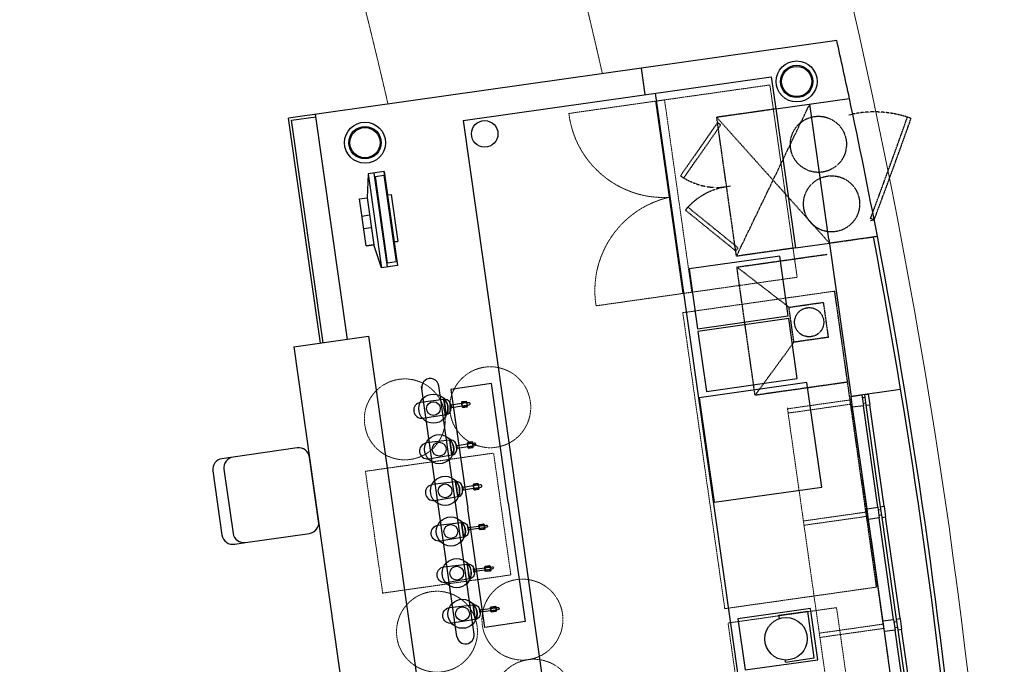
# Model space of a CAD drawing. Header units: millimetres. Extents: x 121304 to 134337, y 15060 to 32301.
# Tile 3 of 5: x 129774 to 134337, y 17393 to 20379. Entities that reach past the tile are written whole.
import ezdxf

# ---------------------------------------------------------------- set-up
doc = ezdxf.new("R2010")
doc.units = ezdxf.units.MM
doc.header["$LTSCALE"] = 2
doc.linetypes.add('HIDDEN', pattern=[0.375, 0.25, -0.125])
doc.layers.add('0_F&B AREA', color=3, linetype='Continuous', lineweight=0)
doc.layers.add('Naren-furn', color=1, linetype='Continuous', lineweight=30)
doc.layers.add('Carpentry', color=2, linetype='Continuous')
doc.layers.add('New-Design-Equipment', color=1, linetype='Continuous')

msp = doc.modelspace()

# ---------------------------------------------------------------- linework, layer by layer
at = {"layer": '0_F&B AREA'}
msp.add_arc((105438.9, 13974.3), 28927.1, 2.57733, 39.31123, dxfattribs=at)
at = {"layer": '0_F&B AREA', "color": 251, "linetype": 'HIDDEN', "ltscale": 5}
for radius, start, end in [(27727.1, 12.82647, 33.4847), (26727.1, 13.00482, 19.63639)]:
    msp.add_arc((105438.9, 13974.3), radius, start, end, dxfattribs=at)
at = {"layer": 'Carpentry', "color": 1, "linetype": 'Continuous'}
for p, q in [((133523.5, 19362.4), (133434.8, 19988.1)), ((133616.5, 19938.5), (133634.1, 19942.1)), ((133716, 19448.5), (133733.7, 19452.1)), ((133523.5, 19362.4), (133626.9, 18633.7)), ((133856.3, 18666.2), (133626.9, 18633.7)), ((133626.9, 18633.6), (133676.4, 18640.6)), ((133633.9, 18584.1), (133626.9, 18633.6)), ((133676.4, 18640.6), (133683.4, 18591.1)), ((133678.1, 18628.8), (133689.9, 18630.4)), ((133688.3, 18642.3), (133706.1, 18644.9)), ((133688.3, 18642.3), (133695.3, 18592.8)), ((133706.1, 18644.9), (133713.1, 18595.3)), ((133683.4, 18591.1), (133633.9, 18584.1)), ((133681.7, 18603), (133693.6, 18604.7)), ((133750.1, 18120.8), (133683.4, 18591.1)), ((133695.3, 18592.8), (133713.1, 18595.3)), ((133695.3, 18592.8), (133762, 18122.5)), ((133712.5, 18029.7), (133681.6, 18247.6)), ((133700.6, 18113.8), (133750.1, 18120.8)), ((133750.1, 18120.8), (133757.1, 18071.3)), ((133762, 18122.5), (133779.8, 18125.1)), ((133762, 18122.5), (133769, 18073)), ((133779.8, 18125.1), (133786.8, 18075.5)), ((133707.6, 18064.3), (133700.6, 18113.8)), ((133757.1, 18071.3), (133707.6, 18064.3)), ((133751.8, 18109), (133763.7, 18110.6)), ((133755.4, 18083.2), (133767.3, 18084.9)), ((133823.8, 17601), (133757.1, 18071.3)), ((133769, 18073), (133786.8, 18075.5)), ((133769, 18073), (133835.7, 17602.7)), ((133798.2, 17425.8), (133719.5, 17980.2)), ((133774.3, 17594), (133823.8, 17601)), ((133781.3, 17544.5), (133774.3, 17594)), ((133823.8, 17601), (133830.8, 17551.5)), ((133825.5, 17589.2), (133837.4, 17590.8)), ((133835.7, 17602.7), (133853.5, 17605.3)), ((133835.7, 17602.7), (133842.7, 17553.2)), ((133853.5, 17605.3), (133860.5, 17555.7)), ((133830.8, 17551.5), (133781.3, 17544.5)), ((133829.1, 17563.4), (133841, 17565.1)), ((133897.5, 17081.2), (133830.8, 17551.5)), ((133842.7, 17553.2), (133860.5, 17555.7)), ((133842.7, 17553.2), (133909.4, 17082.9))]:
    msp.add_line(p, q, dxfattribs=at)
at = {"layer": 'Carpentry', "color": 1, "ltscale": 3}
for p, q in [((133277.4, 19965.8), (133368.7, 19322.2)), ((133368.7, 19322.2), (133526.1, 19344.6))]:
    msp.add_line(p, q, dxfattribs=at)
at = {"layer": 'Carpentry', "color": 1, "linetype": 'Continuous', "ltscale": 3}
msp.add_line((133277.4, 19965.8), (133368.7, 19322.2), dxfattribs=at)
at = {"layer": 'Carpentry', "color": 1, "linetype": 'HIDDEN', "ltscale": 3}
msp.add_line((133526.1, 19344.6), (133748.3, 19376.1), dxfattribs=at)
for centre in [(133475.2, 19802), (133536.2, 19526.2)]:
    msp.add_circle(centre, 130, dxfattribs=at)
at = {"layer": 'Carpentry', "color": 1, "linetype": 'Continuous'}
for radius, start, end in [(28870.1, 10.79823, 12.09049), (28852.1, 5.10206, 10.79993)]:
    msp.add_arc((105389.4, 13967.2), radius, start, end, dxfattribs=at)
at = {"layer": 'Naren-furn', "color": 1}
for p, q in [((133560, 20283.6), (131020, 19923.4)), ((132653.6, 20155.1), (132671, 20032.3)), ((131829.4, 19913), (133256.2, 20115.3)), ((133256.2, 20115.3), (133277.4, 19965.8)), ((133341.1, 15663.1), (132720.5, 20039.3)), ((133277.4, 19965.8), (133619.1, 20014.3)), ((131143.7, 19941), (131291.6, 18898.4)), ((131167.8, 18880.9), (131020, 19923.4)), ((131167.8, 18880.9), (131020, 19923.4)), ((131033.5, 19913.2), (131145.4, 19929.1)), ((131179.7, 18882.6), (131033.5, 19913.2)), ((131829.4, 19913), (132242.1, 17003)), ((131462.4, 19675.6, 0), (131389, 19665.2, 0)), ((131414.2, 19668.8, 0), (131475.9, 19233.8, 0)), ((131521.7, 19257.4, 0), (131462.4, 19675.6, 0)), ((131462.4, 19675.6, 0), (131524.1, 19240.7, 0)), ((131389, 19665.2, 0), (131383.4, 19554.3, 0)), ((131389, 19665.2, 0), (131450.7, 19230.3, 0)), ((131421.8, 19652.8, 0), (131461.6, 19658.4, 0)), ((131478.7, 19251.4, 0), (131421.8, 19652.8, 0)), ((131461.6, 19658.4, 0), (131518.5, 19257, 0)), ((133067.6, 19607.8), (133049.7, 19605.3)), ((131347.7, 19549.2, 0), (131383.4, 19554.3, 0)), ((131378.7, 19331.2, 0), (131347.7, 19549.2, 0)), ((131383.4, 19554.3, 0), (131414.3, 19336.3, 0)), ((131477.7, 19567.7, 0), (131494.5, 19570, 0)), ((131494.5, 19570, 0), (131525.4, 19352.1, 0)), ((131359, 19469.6, 0), (131394.7, 19474.6, 0)), ((131403.1, 19414.9, 0), (131367.5, 19409.9, 0)), ((131525.4, 19352.1, 0), (131508.6, 19349.7, 0)), ((131508.6, 19349.7, 0), (131524.3, 19351.9, 0)), ((131414.3, 19336.3, 0), (131378.7, 19331.2, 0)), ((131378.7, 19331.2, 0), (131414.3, 19336.3, 0)), ((131450.7, 19230.3, 0), (131414.3, 19336.3, 0)), ((131518.5, 19257, 0), (131478.7, 19251.4, 0)), ((133296.4, 19284.5, 0), (132875.6, 19224.9, 0)), ((133335.7, 19007.3, 0), (133296.4, 19284.5, 0)), ((131524.1, 19240.7, 0), (131450.7, 19230.3, 0)), ((132875.6, 19224.9, 0), (132914.9, 18947.6, 0)), ((132914.9, 18947.6, 0), (133335.7, 19007.3, 0)), ((133337.5, 18994.4), (132916.7, 18934.7)), ((133376.8, 18717.2), (133337.5, 18994.4)), ((132916.7, 18934.7), (132956, 18657.5)), ((132956, 18657.5), (133376.8, 18717.2)), ((133422, 18698.3), (132923, 18627.5)), ((133490.7, 18214.2), (133422, 18698.3)), ((132923, 18627.5), (132991.7, 18143.4)), ((133700.6, 18113.8), (133633.9, 18584.1)), ((133779.8, 18125.1), (133713.1, 18595.3)), ((131059.8, 18395.3, 0), (130762.8, 18352.8, 0)), ((130762.8, 18352.8, 0), (130711.1, 18345.4, 0)), ((131158.8, 18055.9, 0), (131116.4, 18352.8, 0)), ((130668.6, 18288.9, 0), (130711.1, 17991.9, 0)), ((130720.4, 18296.3, 0), (130762.8, 17999.3, 0)), ((132991.7, 18143.4), (133490.7, 18214.2)), ((133853.5, 17605.3), (133786.8, 18075.5)), ((133774.3, 17594), (133707.6, 18064.3)), ((130819.4, 17956.9, 0), (131116.4, 17999.3, 0)), ((130769.9, 17949.8, 0), (130819.4, 17956.9, 0)), ((133848, 17074.2), (133781.3, 17544.5)), ((133927.2, 17085.5), (133860.5, 17555.7))]:
    msp.add_line(p, q, dxfattribs=at)
at = {"layer": 'Naren-furn', "color": 1, "linetype": 'HIDDEN', "ltscale": 5}
for p, q in [((133095.4, 19283.5), (133434.8, 19988.1)), ((133277.4, 19965.8), (133004.1, 19927.1)), ((133277.4, 19965.8), (133004.1, 19927.1)), ((133007.6, 19902.3), (132836.2, 19656.1)), ((133095.4, 19283.5), (133004.1, 19927.1)), ((133004.1, 19927.1), (133526.1, 19344.6)), ((133022.4, 19892), (133007.6, 19902.3)), ((132851, 19645.8), (133022.4, 19892)), ((132836.2, 19656.1), (132851, 19645.8)), ((132858.8, 19497.1), (132870.1, 19511.1)), ((133091.9, 19308.2), (132858.8, 19497.1)), ((132870.1, 19511.1), (133103.2, 19322.2)), ((133103.2, 19322.2), (133091.9, 19308.2)), ((133368.7, 19322.2), (133095.4, 19283.5)), ((133097.4, 19233.3), (133516.2, 19292.7)), ((133181.7, 18639.2), (133097.4, 19233.3)), ((133338.7, 19047.1), (133097.4, 19233.3)), ((133338.7, 19047.1), (133497.6, 19069.7)), ((133361.7, 18885.1), (133338.7, 19047.1)), ((133497.6, 19069.7), (133520.6, 18907.7)), ((133520.6, 18907.7), (133361.7, 18885.1)), ((133181.7, 18639.2), (133361.7, 18885.1)), ((133612.4, 18700.3), (133181.7, 18639.2))]:
    msp.add_line(p, q, dxfattribs=at)
at = {"layer": 'Naren-furn', "color": 1, "linetype": 'HIDDEN'}
msp.add_line((133733.7, 19452.1), (133716.7, 19458.2), dxfattribs=at)
at = {"layer": 'Naren-furn', "color": 1, "linetype": 'Continuous', "ltscale": 5}
for p, q in [((131044, 18863.3), (131390.6, 18912.5)), ((131390.6, 18912.5), (131831.4, 15803.5)), ((131044, 18863.3), (131517.4, 15525.1))]:
    msp.add_line(p, q, dxfattribs=at)
at = {"layer": 'Naren-furn', "color": 1}
for centre, radius in [((133374.4, 20093.2), 95), ((133374.4, 20093.2), 75), ((133374.4, 20093.2), 70), ((131374, 19809.5), 95), ((131928.5, 19850.3), 61.5), ((131374, 19809.5), 75), ((131374, 19809.5), 70)]:
    msp.add_circle(centre, radius, dxfattribs=at)
at = {"layer": 'Naren-furn', "color": 1, "linetype": 'HIDDEN', "ltscale": 5}
msp.add_circle((133432.4, 18977.8), 67.6, dxfattribs=at)
at = {"layer": 'Naren-furn', "color": 1}
for centre, radius, start, end in [((105389.4, 13967.2), 28870.1, 12.09049, 12.63779), ((105389.4, 13967.2), 28870.1, 5.10391, 10.79823), ((131066.9, 18345.8, 0), 50, 8.1323, 98.1323), ((130718.1, 18295.9, 0), 50, 98.1323, 188.1323), ((130769.9, 18303.3, 0), 50, 98.1323, 188.1323), ((131109.3, 18048.8, 0), 50, 278.1323, 8.1323), ((130760.6, 17999, 0), 50, 188.1323, 280.6921), ((130812.3, 18006.4, 0), 50, 188.1323, 278.1323)]:
    msp.add_arc(centre, radius, start, end, dxfattribs=at)
at = {"layer": 'Naren-furn', "color": 1, "linetype": 'HIDDEN'}
for centre, radius, start, end in [((133733.7, 19452.1), 500, 69.9883, 101.4787), ((106697, 29564.9), 28848, 339.49172, 340.48479), ((106697, 29564.9), 28866, 339.49203, 340.48448)]:
    msp.add_arc(centre, radius, start, end, dxfattribs=at)
at = {"layer": 'Naren-furn', "color": 1, "linetype": 'HIDDEN', "ltscale": 2}
for centre, start, end in [((133007.6, 19902.3), 235.1601, 278.0712), ((133091.9, 19308.2), 98.0712, 140.9823)]:
    msp.add_arc(centre, 300, start, end, dxfattribs=at)
at = {"layer": 'New-Design-Equipment', "color": 1, "linetype": 'HIDDEN', "lineweight": 5, "ltscale": 0.5}
for p, q in [((133250.3, 20077.1, 0), (132762.2, 20007.9, 0)), ((132318.5, 19945, 0), (132720.6, 20002, 0)), ((132888.5, 19116.8, 0), (132762.2, 20007.9, 0)), ((133376.7, 19186, 0), (132847, 19110.9, 0)), ((133550.7, 19121.8, 0), (132846.7, 19021.9, 0)), ((132444.9, 19053.9, 0), (132847, 19110.9, 0)), ((133041.2, 17650.6, 0), (132846.7, 19021.9, 0)), ((133332, 18576.6), (133629, 18618.8)), ((133331.4, 18580.9), (133629.6, 16477.6)), ((133334.8, 18556.8), (133631.8, 18599)), ((131375.7, 18287.1, 0), (131969.8, 18371.3, 0)), ((131969.8, 18371.3, 0), (132049.8, 17807, 0)), ((131455.8, 17722.7, 0), (131375.7, 18287.1, 0)), ((133405.7, 18056.8), (133702.7, 18099)), ((133408.5, 18037), (133705.5, 18079.2)), ((132049.8, 17807, 0), (131455.8, 17722.7, 0)), ((133745.1, 17750.5, 0), (133041.2, 17650.6, 0)), ((133559.3, 17655.4, 0), (133056.3, 17584.1, 0)), ((133643.5, 17061.4, 0), (133559.3, 17655.4, 0)), ((133056.3, 17584.1, 0), (133140.6, 16990.1, 0)), ((133479.4, 17537), (133776.4, 17579.2)), ((133482.2, 17517.2), (133779.2, 17559.4))]:
    msp.add_line(p, q, dxfattribs=at)
at = {"layer": 'New-Design-Equipment', "color": 1, "linetype": 'HIDDEN', "lineweight": 5, "ltscale": 4}
for p, q in [((133250.3, 20077.1, 0), (133376.7, 19186, 0)), ((132762.2, 20007.9, 0), (132720.6, 20002, 0)), ((132720.6, 20002, 0), (132847, 19110.9, 0))]:
    msp.add_line(p, q, dxfattribs=at)
at = {"layer": 'New-Design-Equipment', "color": 1, "linetype": 'HIDDEN', "lineweight": -3, "ltscale": 5}
msp.add_line((133745.1, 17750.5, 0), (133550.7, 19121.8, 0), dxfattribs=at)
at = {"layer": 'New-Design-Equipment', "color": 1}
for p, q in [((131800.2, 17521.9, 0), (131636, 18679.8, 0)), ((131879.4, 17533.1, 0), (131716.4, 18682.6, 0)), ((131959.9, 18693.1, 0), (131772.3, 18666.5, 0)), ((131772.3, 18666.5, 0), (131850.4, 18115.3, 0)), ((132038.1, 18141.9, 0), (131959.9, 18693.1, 0)), ((131854.9, 18604.9, 0), (131843.1, 18604, 0)), ((131881.5, 18416.8, 0), (131869.8, 18415.9, 0)), ((131908.9, 18223.7, 0), (131897.2, 18222.8, 0)), ((132038.1, 18141.9, 0), (132116.2, 17590.7, 0)), ((131928.6, 17564.1, 0), (131850.4, 18115.3, 0)), ((131936.7, 18027.5, 0), (131925.2, 18025.1, 0)), ((131964.1, 17834.4, 0), (131952.6, 17832, 0)), ((131990.8, 17646.3, 0), (131979.3, 17643.9, 0)), ((133294.8, 17604.8, 0), (133292.5, 17620.6, 0)), ((132116.2, 17590.7, 0), (131928.6, 17564.1, 0)), ((133323.3, 17403.5, 0), (133322, 17412.7, 0))]:
    msp.add_line(p, q, dxfattribs=at)
at = {"layer": 'New-Design-Equipment', "color": 1, "ltscale": 1000}
for p, q in [((133439.1, 17651.8, 0), (133102.5, 17604.1, 0)), ((133292.5, 17620.6, 0), (133425.5, 17639.5, 0)), ((133456.3, 17422.3, 0), (133425.5, 17639.5, 0)), ((133472.8, 17414.2, 0), (133439.1, 17651.8, 0)), ((133102.5, 17604.1, 0), (133136.2, 17366.5, 0)), ((133136.2, 17366.5, 0), (133472.8, 17414.2, 0)), ((133323.3, 17403.5, 0), (133456.3, 17422.3, 0))]:
    msp.add_line(p, q, dxfattribs=at)
at = {"layer": 'New-Design-Equipment', "color": 1, "elevation": 0, "flags": 128}
for points in [[(131641.8, 18533.2), (131749.7, 18550.8), (131740, 18619.5), (131631.4, 18606.4, 0.414214), (131600, 18564.6, 0.414214), (131641.8, 18533.2)], [(131746.1, 18576.5), (131746.1, 18576.4), (131746.1, 18576.4), (131749.8, 18550.3, 0.414214), (131772.2, 18580.2), (131772.2, 18580.2), (131771, 18588.8), (131769.8, 18597.5), (131769.8, 18597.5, 0.414214), (131739.9, 18620), (131743.6, 18593.8), (131743.6, 18593.8), (131743.6, 18593.8), (131744.8, 18585.1)], [(131668.5, 18345), (131776.4, 18362.7), (131766.6, 18431.3), (131658.1, 18418.3, 0.414214), (131626.6, 18376.5, 0.414214), (131668.5, 18345)], [(131772.7, 18388.3), (131772.7, 18388.3), (131772.7, 18388.3), (131776.5, 18362.1, 0.414214), (131798.9, 18392), (131798.9, 18392), (131797.7, 18400.7), (131796.5, 18409.4), (131796.5, 18409.4, 0.414214), (131766.6, 18431.9), (131770.3, 18405.7), (131770.3, 18405.7), (131770.3, 18405.7), (131771.5, 18397)], [(131695.8, 18152), (131803.8, 18169.6), (131794, 18238.3), (131685.4, 18225.2, 0.414214), (131654, 18183.4, 0.414214), (131695.8, 18152)], [(131800.1, 18195.3), (131800.1, 18195.3), (131800.1, 18195.3), (131803.8, 18169.1, 0.414214), (131826.3, 18199), (131826.3, 18199), (131825.1, 18207.7), (131823.8, 18216.3), (131823.8, 18216.3, 0.414214), (131793.9, 18238.8), (131797.7, 18212.6), (131797.7, 18212.6), (131797.7, 18212.6), (131798.9, 18204)], [(131712.1, 18037.1), (131820.7, 18050.2), (131830.4, 17981.5), (131722.5, 17963.8, -0.414214), (131680.7, 17995.3, -0.414214), (131712.1, 18037.1)], [(131824.3, 18024.5), (131824.3, 18024.5), (131824.3, 18024.5), (131820.6, 18050.7, -0.414214), (131850.5, 18028.2), (131850.5, 18028.2), (131851.7, 18019.5), (131853, 18010.9), (131853, 18010.9, -0.414214), (131830.5, 17981), (131826.8, 18007.1), (131826.8, 18007.1), (131826.8, 18007.1), (131825.6, 18015.8)], [(131739.5, 17844), (131848.1, 17857.1), (131857.8, 17788.4), (131749.9, 17770.8, -0.414214), (131708.1, 17802.2, -0.414214), (131739.5, 17844)], [(131851.7, 17831.5), (131851.7, 17831.5), (131851.7, 17831.5), (131848, 17857.6, -0.414214), (131877.9, 17835.2), (131877.9, 17835.2), (131879.1, 17826.5), (131880.4, 17817.8), (131880.4, 17817.8, -0.414214), (131857.9, 17787.9), (131854.2, 17814.1), (131854.2, 17814.1), (131854.2, 17814.1), (131852.9, 17822.8)], [(131766.2, 17655.9), (131874.8, 17669), (131884.5, 17600.3), (131776.6, 17582.7, -0.414214), (131734.7, 17614.1, -0.414214), (131766.2, 17655.9)], [(131878.4, 17643.3), (131878.4, 17643.3), (131878.4, 17643.3), (131874.7, 17669.5, -0.414214), (131904.6, 17647), (131904.6, 17647), (131905.8, 17638.4), (131907, 17629.7), (131907, 17629.7, -0.414214), (131884.6, 17599.8), (131880.8, 17626), (131880.9, 17626), (131880.8, 17626), (131879.6, 17634.6)]]:
    msp.add_lwpolyline(points, format="xyb", close=True, dxfattribs=at)
at = {"layer": 'New-Design-Equipment', "color": 1, "flags": 128}
for points in [[(131772.8, 18595.9), (131769.5, 18597.9), (131772.3, 18578.1), (131775, 18580.9)], [(131823.2, 18608.4), (131820.7, 18605), (131823.5, 18585.2), (131826.9, 18582.7), (131846.7, 18585.5), (131849.2, 18588.9), (131846.4, 18608.7), (131843, 18611.2)], [(131799.5, 18407.8), (131796.2, 18409.8), (131799, 18390), (131801.6, 18392.8)], [(131849.9, 18420.3), (131847.3, 18416.9), (131850.1, 18397.1), (131853.5, 18394.6), (131873.3, 18397.4), (131875.9, 18400.8), (131873.1, 18420.6), (131869.7, 18423.1)], [(131826.9, 18214.7), (131823.6, 18216.7), (131826.4, 18196.9), (131829, 18199.7)], [(131877.3, 18227.2), (131874.7, 18223.9), (131877.5, 18204.1), (131880.9, 18201.5), (131900.7, 18204.3), (131903.3, 18207.7), (131900.5, 18227.5), (131897.1, 18230.1)], [(131855.5, 18013.2), (131852.8, 18010.5), (131850, 18030.3), (131853.3, 18028.3)], [(131907.3, 18015.2), (131903.9, 18017.8), (131901.1, 18037.6), (131903.7, 18041), (131923.5, 18043.8), (131926.9, 18041.2), (131929.7, 18021.4), (131927.1, 18018.1)], [(131934.7, 17822.2), (131931.3, 17824.7), (131928.5, 17844.5), (131931.1, 17847.9), (131950.9, 17850.7), (131954.3, 17848.2), (131957.1, 17828.4), (131954.5, 17825)], [(131882.8, 17820.2), (131880.2, 17817.4), (131877.4, 17837.2), (131880.7, 17835.2)], [(131961.4, 17634.1), (131958, 17636.6), (131955.2, 17656.4), (131957.7, 17659.8), (131977.5, 17662.6), (131980.9, 17660.1), (131983.7, 17640.3), (131981.2, 17636.9)], [(131909.5, 17632.1), (131906.9, 17629.3), (131904.1, 17649.1), (131907.4, 17647.1)]]:
    msp.add_lwpolyline(points, close=True, dxfattribs=at)
at = {"layer": 'New-Design-Equipment', "color": 1, "elevation": 0, "flags": 128}
for points in [[(131843, 18603.6), (131832.5, 18602.1), (131832.5, 18602.2), (131773.1, 18593.8), (131774.7, 18583), (131834, 18591.4), (131834, 18591.6), (131844.4, 18593.1)], [(131869.7, 18415.5), (131859.2, 18413.9), (131859.2, 18414.1), (131799.8, 18405.6), (131801.3, 18394.9), (131860.7, 18403.3), (131860.7, 18403.4), (131871.1, 18405)], [(131897.1, 18222.4), (131886.6, 18220.9), (131886.6, 18221), (131827.2, 18212.6), (131828.7, 18201.8), (131888.1, 18210.2), (131888.1, 18210.4), (131898.5, 18211.9)], [(131925, 18025.4), (131914.5, 18024), (131914.5, 18023.8), (131855.2, 18015.4), (131853.6, 18026.2), (131913, 18034.6), (131913, 18034.5), (131923.4, 18035.9)], [(131952.4, 17832.3), (131941.9, 17830.9), (131941.9, 17830.8), (131882.5, 17822.4), (131881, 17833.1), (131940.4, 17841.5), (131940.4, 17841.4), (131950.8, 17842.8)], [(131979.1, 17644.2), (131968.6, 17642.8), (131968.6, 17642.7), (131909.2, 17634.2), (131907.7, 17645), (131967, 17653.4), (131967.1, 17653.3), (131977.5, 17654.7)]]:
    msp.add_lwpolyline(points, dxfattribs=at)
for points in [[(131844.7, 18592.6), (131857.1, 18595.1, 0.272953), (131860.9, 18598.5, 0.272953), (131859.7, 18603.5, 0.272953), (131854.9, 18604.9)], [(131871.4, 18404.4), (131883.7, 18407, 0.272953), (131887.5, 18410.4, 0.272953), (131886.4, 18415.3, 0.272953), (131881.5, 18416.8)], [(131898.8, 18211.4), (131911.1, 18213.9, 0.272953), (131914.9, 18217.3, 0.272953), (131913.8, 18222.3, 0.272953), (131908.9, 18223.7)], [(131923.6, 18036.5), (131936.1, 18037.4, -0.272953), (131940.7, 18035.3, -0.272953), (131941, 18030.2, -0.272953), (131936.7, 18027.5)], [(131951, 17843.4), (131963.5, 17844.4, -0.272953), (131968.1, 17842.2, -0.272953), (131968.4, 17837.1, -0.272953), (131964.1, 17834.4)], [(131977.7, 17655.3), (131990.2, 17656.3, -0.272953), (131994.8, 17654.1, -0.272953), (131995.1, 17649, -0.272953), (131990.8, 17646.3)]]:
    msp.add_lwpolyline(points, format="xyb", dxfattribs=at)
at = {"layer": 'New-Design-Equipment', "color": 1, "linetype": 'HIDDEN', "lineweight": 5, "ltscale": 0.5}
for centre in [(131954.5, 18583.8, 0), (131558.4, 18527.6, 0), (132103.5, 17600, 0), (131707.5, 17543.8, 0), (132156.2, 17228.7, 0)]:
    msp.add_circle(centre, 187.5, dxfattribs=at)
at = {"layer": 'New-Design-Equipment', "color": 1}
for centre, radius in [((131690.9, 18577.5, 0), 67.5), ((131834.9, 18597, 0), 11.5), ((131717.6, 18389.4, 0), 67.5), ((131861.6, 18408.9, 0), 11.5), ((131745, 18196.3, 0), 67.5), ((131889, 18215.8, 0), 11.5), ((131771.7, 18008.2, 0), 67.5), ((131915.4, 18029.5, 0), 11.5), ((131799, 17815.1, 0), 67.5), ((131942.8, 17836.5, 0), 11.5), ((131825.7, 17627, 0), 67.5), ((131969.5, 17648.3, 0), 11.5), ((133325.2, 17511.2, 0), 98.5)]:
    msp.add_circle(centre, radius, dxfattribs=at)
at = {"layer": 'New-Design-Equipment', "color": 1, "linetype": 'Continuous'}
for centre in [(131690.9, 18577.5, 0), (131717.6, 18389.4, 0), (131745, 18196.3, 0), (131771.7, 18008.2, 0), (131799, 17815.1, 0), (131825.7, 17627, 0)]:
    msp.add_circle(centre, 32, dxfattribs=at)
at = {"layer": 'New-Design-Equipment', "color": 1, "linetype": 'HIDDEN', "lineweight": 5, "ltscale": 0.5}
for centre, start, end in [((132758.7, 19999.2, 0), 187.0279, 273.2466), ((132882.8, 19124.1, 0), 102.8957, 189.1144)]:
    msp.add_arc(centre, 443.5, start, end, dxfattribs=at)
at = {"layer": 'New-Design-Equipment', "color": 1}
for centre, start, end in [((131676.8, 18677, 0), 8.0712, 188.0712), ((131839.8, 17527.5, 0), 188.0712, 8.0712)]:
    msp.add_arc(centre, 40, start, end, dxfattribs=at)
at = {"layer": 'New-Design-Equipment', "color": 1, "linetype": 'Continuous'}
for centre in [(131690.9, 18577.5, 0), (131717.6, 18389.4, 0), (131745, 18196.3, 0), (131771.7, 18008.2, 0), (131799, 17815.1, 0), (131825.7, 17627, 0)]:
    msp.add_arc(centre, 67.5, 336.8151, 39.3272, dxfattribs=at)

doc.saveas('drawing.dxf')
